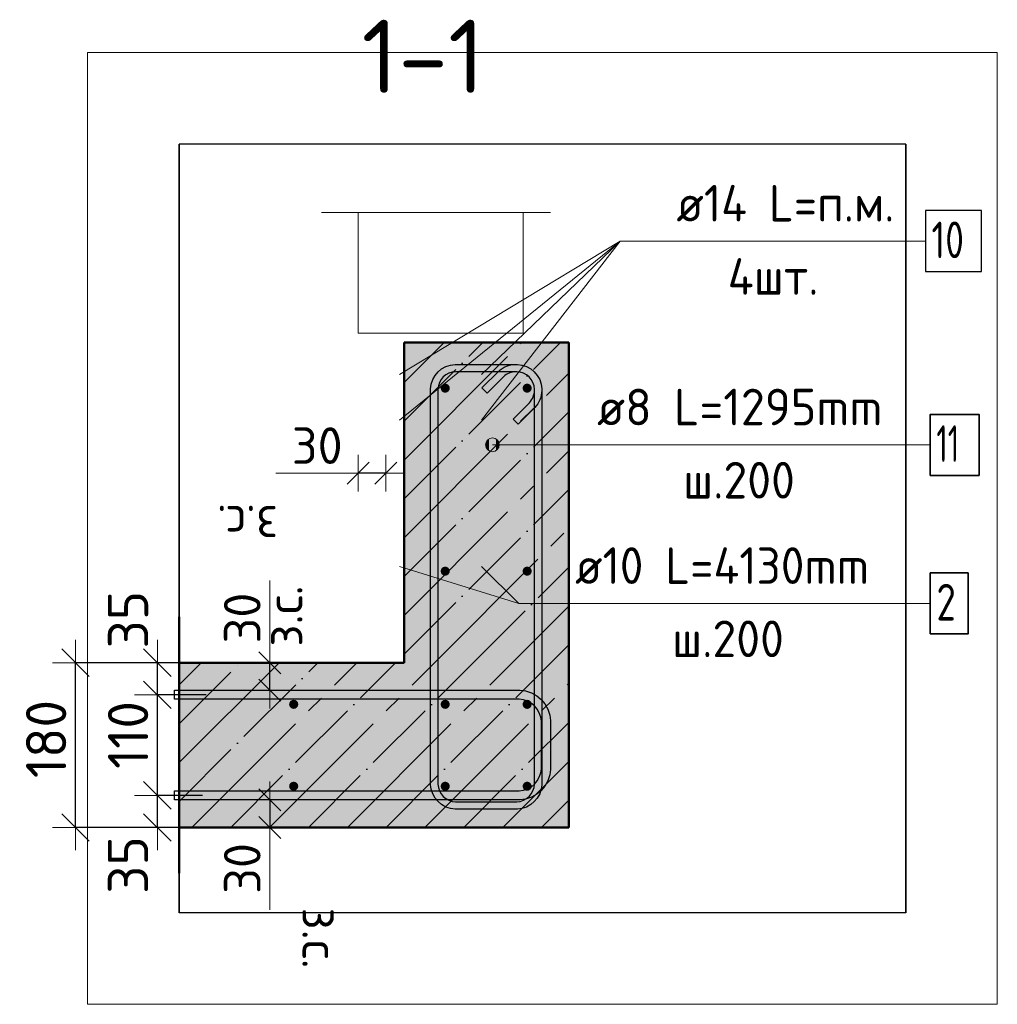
# Model space of a CAD drawing. Header units: millimetres. Extents: x -30645 to 44626, y 46540 to 77351.
# Tile 84 of 84: x 43558 to 44626, y 76197 to 77273. Entities that reach past the tile are written whole.
import ezdxf

# ---------------------------------------------------------------- set-up
doc = ezdxf.new("R2010")
doc.units = ezdxf.units.MM
doc.header["$PDMODE"] = 65
doc.linetypes.add('______11', pattern=[100, 80, -10, 0, -10])
doc.linetypes.add('______5', pattern=[220, 160, -20, 20, -20])
for name, color, linetype, lineweight in [('Standard', 7, 'Continuous', 25), ('Арм.стержн. Арматура края', 96, 'Continuous', 35), ('Арм.стержн. вертикальными 1', 22, 'Continuous', 35), ('Арм.стержн. Доп. арматура', 180, 'Continuous', 35), ('Арм.стержн. Хомут', 240, 'Continuous', 35), ('Размерная линия_ общее', 7, 'Continuous', 13), ('Размерная линия_ общее_1', 7, 'Continuous', 13)]:
    doc.layers.add(name, color=color, linetype=linetype, lineweight=lineweight)
doc.styles.add('ISOCPEUR', font='ISOCPEUR')
doc.dimstyles.new('DIMSTYLE_3', dxfattribs={"dimtxt": 44, "dimasz": 50, "dimexe": 0, "dimexo": 0, "dimgap": 22, "dimtad": 2, "dimdec": 0, "dimrnd": 5, "dimzin": 12, "dimdsep": 46, "dimtxsty": 'ISOCPEUR', "dimblk1": 'ALL_ML_STRICH', "dimblk2": 'ALL_ML_STRICH', "dimsah": 1, "dimcen": 0, "dimclrd": 7, "dimclre": 256, "dimclrt": 7, "dimadec": 0, "dimazin": 0, "dimtfac": 1, "dimtdec": 0, "dimtix": 1, "dimtmove": 2, "dimatfit": 3, "dimfxl": 0, "dimtzin": 0, "dimlwd": 0, "dimlwe": -3, "dimarcsym": 0})
doc.dimstyles.new('DIMSTYLE_7', dxfattribs={"dimtxt": 40, "dimasz": 40, "dimexe": 0, "dimexo": 0.001, "dimgap": 20, "dimtad": 2, "dimdec": 0, "dimrnd": 5, "dimzin": 12, "dimdsep": 46, "dimtxsty": 'ISOCPEUR', "dimblk1": 'ALL_ML_STRICH', "dimblk2": 'ALL_ML_STRICH', "dimsah": 1, "dimcen": 0, "dimse1": 1, "dimse2": 1, "dimclrd": 7, "dimclre": 256, "dimclrt": 7, "dimadec": 0, "dimazin": 0, "dimtfac": 1, "dimtdec": 0, "dimtix": 1, "dimtmove": 2, "dimatfit": 3, "dimfxl": 0, "dimtvp": 1.2, "dimtzin": 0, "dimlwd": 0, "dimlwe": -3, "dimarcsym": 0})
doc.dimstyles.new('DIMSTYLE_8', dxfattribs={"dimtxt": 44, "dimasz": 50, "dimexe": 0, "dimexo": 0, "dimgap": 22, "dimtad": 2, "dimdec": 0, "dimrnd": 5, "dimzin": 12, "dimdsep": 46, "dimtxsty": 'ISOCPEUR', "dimblk1": 'ALL_ML_STRICH', "dimblk2": 'ALL_ML_STRICH', "dimsah": 1, "dimcen": 0, "dimclrd": 7, "dimclre": 256, "dimclrt": 7, "dimadec": 0, "dimazin": 0, "dimtfac": 1, "dimtdec": 0, "dimtix": 1, "dimtmove": 2, "dimatfit": 3, "dimfxl": 0, "dimtvp": 1.2, "dimtzin": 0, "dimlwd": 0, "dimlwe": -3, "dimarcsym": 0})

# ---------------------------------------------------------------- blocks, each defined once
blk = doc.blocks.new('ALL_ML_STRICH')
at = {"color": 0, "linetype": 'ByBlock', "lineweight": -2}
for p, q in [((0, -0.5), (0, 0.5)), ((-0.3, -0.3), (0.3, 0.3)), ((-1, 0), (0.5, 0))]:
    blk.add_line(p, q, dxfattribs=at)
blk = doc.blocks.new('*D29')
at = {"layer": 'DEFPOINTS', "color": 7, "linetype": 'Continuous', "lineweight": 13, "transparency": 33554687}
for p in [(43777.7, 76424.9), (43708.5, 76389.9), (43795.6, 76389.9)]:
    blk.add_point(p, dxfattribs=at)
at = {"layer": 'Размерная линия_ общее', "color": 253, "linetype": 'Continuous', "lineweight": -2, "true_color": 0xa0a0a0, "transparency": 33554687}
for p, q in [((43757.7, 76424.9), (43708.5, 76424.9)), ((43775.6, 76389.9), (43708.5, 76389.9))]:
    blk.add_line(p, q, dxfattribs=at)
at = {"layer": 'Размерная линия_ общее', "color": 7, "linetype": 'Continuous', "lineweight": -2, "transparency": 33554687}
blk.add_line((43708.5, 76389.9), (43708.5, 76424.9), dxfattribs=at)
at = {"layer": 'Размерная линия_ общее', "color": 7, "linetype": 'Continuous', "lineweight": 13, "transparency": 33554687, "xscale": 50, "yscale": 50, "zscale": 50}
for p, rotation in [((43708.5, 76424.9), 90), ((43708.5, 76389.9), 270)]:
    blk.add_blockref('ALL_ML_STRICH', p, dxfattribs=dict(at, rotation=rotation))
at = {"layer": 'Размерная линия_ общее', "color": 7, "linetype": 'Continuous', "lineweight": 13, "transparency": 33554687, "insert": (43676.4, 76348.8), "char_height": 44, "width": 88, "attachment_point": 5, "rotation": 90, "style": 'ISOCPEUR'}
blk.add_mtext('\\A1;{35}', dxfattribs=at)
blk = doc.blocks.new('*D30')
at = {"layer": 'DEFPOINTS', "color": 7, "linetype": 'Continuous', "lineweight": 13, "transparency": 33554687}
for p in [(43781.8, 76534.9), (43708.5, 76424.9), (43777.7, 76424.9)]:
    blk.add_point(p, dxfattribs=at)
at = {"layer": 'Размерная линия_ общее', "color": 253, "linetype": 'Continuous', "lineweight": -2, "true_color": 0xa0a0a0, "transparency": 33554687}
for p, q in [((43761.8, 76534.9), (43708.5, 76534.9)), ((43757.7, 76424.9), (43708.5, 76424.9))]:
    blk.add_line(p, q, dxfattribs=at)
at = {"layer": 'Размерная линия_ общее', "color": 7, "linetype": 'Continuous', "lineweight": -2, "transparency": 33554687}
blk.add_line((43708.5, 76424.9), (43708.5, 76534.9), dxfattribs=at)
at = {"layer": 'Размерная линия_ общее', "color": 7, "linetype": 'Continuous', "lineweight": 13, "transparency": 33554687, "xscale": 50, "yscale": 50, "zscale": 50}
for p, rotation in [((43708.5, 76534.9), 90), ((43708.5, 76424.9), 270)]:
    blk.add_blockref('ALL_ML_STRICH', p, dxfattribs=dict(at, rotation=rotation))
at = {"layer": 'Размерная линия_ общее', "color": 7, "linetype": 'Continuous', "lineweight": 13, "transparency": 33554687, "insert": (43676.5, 76490.9), "char_height": 44, "width": 132, "attachment_point": 5, "rotation": 90, "style": 'ISOCPEUR'}
blk.add_mtext('\\A1;{110}', dxfattribs=at)
blk = doc.blocks.new('*D31')
at = {"layer": 'DEFPOINTS', "color": 7, "linetype": 'Continuous', "lineweight": 13, "transparency": 33554687}
for p in [(43787.6, 76569.9), (43708.5, 76534.9), (43781.8, 76534.9)]:
    blk.add_point(p, dxfattribs=at)
at = {"layer": 'Размерная линия_ общее', "color": 253, "linetype": 'Continuous', "lineweight": -2, "true_color": 0xa0a0a0, "transparency": 33554687}
for p, q in [((43767.6, 76569.9), (43708.5, 76569.9)), ((43761.8, 76534.9), (43708.5, 76534.9))]:
    blk.add_line(p, q, dxfattribs=at)
at = {"layer": 'Размерная линия_ общее', "color": 7, "linetype": 'Continuous', "lineweight": -2, "transparency": 33554687}
blk.add_line((43708.5, 76534.9), (43708.5, 76569.9), dxfattribs=at)
at = {"layer": 'Размерная линия_ общее', "color": 7, "linetype": 'Continuous', "lineweight": 13, "transparency": 33554687, "xscale": 50, "yscale": 50, "zscale": 50}
for p, rotation in [((43708.5, 76569.9), 90), ((43708.5, 76534.9), 270)]:
    blk.add_blockref('ALL_ML_STRICH', p, dxfattribs=dict(at, rotation=rotation))
at = {"layer": 'Размерная линия_ общее', "color": 7, "linetype": 'Continuous', "lineweight": 13, "transparency": 33554687, "insert": (43676.5, 76616.9), "char_height": 44, "width": 88, "attachment_point": 5, "rotation": 90, "style": 'ISOCPEUR'}
blk.add_mtext('\\A1;{35}', dxfattribs=at)
blk = doc.blocks.new('*D32')
at = {"layer": 'DEFPOINTS', "color": 7, "linetype": 'Continuous', "lineweight": 13, "transparency": 33554687}
for p in [(43782.1, 76569.9), (43619, 76389.9), (43775.6, 76389.9)]:
    blk.add_point(p, dxfattribs=at)
at = {"layer": 'Размерная линия_ общее', "color": 253, "linetype": 'Continuous', "lineweight": -2, "true_color": 0xa0a0a0, "transparency": 33554687}
for p, q in [((43762.1, 76569.9), (43619, 76569.9)), ((43755.6, 76389.9), (43619, 76389.9))]:
    blk.add_line(p, q, dxfattribs=at)
at = {"layer": 'Размерная линия_ общее', "color": 7, "linetype": 'Continuous', "lineweight": -2, "transparency": 33554687}
blk.add_line((43619, 76389.9), (43619, 76569.9), dxfattribs=at)
at = {"layer": 'Размерная линия_ общее', "color": 7, "linetype": 'Continuous', "lineweight": 13, "transparency": 33554687, "xscale": 50, "yscale": 50, "zscale": 50}
for p, rotation in [((43619, 76569.9), 90), ((43619, 76389.9), 270)]:
    blk.add_blockref('ALL_ML_STRICH', p, dxfattribs=dict(at, rotation=rotation))
at = {"layer": 'Размерная линия_ общее', "color": 7, "linetype": 'Continuous', "lineweight": 13, "transparency": 33554687, "insert": (43587, 76486.5), "char_height": 44, "width": 132, "attachment_point": 5, "rotation": 90, "style": 'ISOCPEUR'}
blk.add_mtext('\\A1;{180}', dxfattribs=at)
blk = doc.blocks.new('*D36')
at = {"layer": 'DEFPOINTS', "color": 7, "linetype": 'Continuous', "lineweight": 13, "transparency": 33554687}
for p in [(43822.5, 76569.9), (43822.5, 76539.9), (43831.2, 76539.9)]:
    blk.add_point(p, dxfattribs=at)
at = {"layer": 'Размерная линия_ общее_1', "color": 7, "linetype": 'Continuous', "lineweight": -2, "transparency": 33554687}
blk.add_line((43831.2, 76539.9), (43831.2, 76569.9), dxfattribs=at)
at = {"layer": 'Размерная линия_ общее_1', "color": 7, "linetype": 'Continuous', "lineweight": 13, "transparency": 33554687, "xscale": 40, "yscale": 40, "zscale": 40}
for p, rotation in [((43831.2, 76569.9), 90), ((43831.2, 76539.9), 270)]:
    blk.add_blockref('ALL_ML_STRICH', p, dxfattribs=dict(at, rotation=rotation))
at = {"layer": 'Размерная линия_ общее_1', "color": 7, "linetype": 'Continuous', "lineweight": 13, "transparency": 33554687, "insert": (43826.9, 76587.5), "char_height": 40, "width": 2, "attachment_point": 1, "rotation": 90, "line_spacing_factor": 0.60241, "style": 'ISOCPEUR'}
blk.add_mtext('з.с.', dxfattribs=at)
at = {"layer": 'Размерная линия_ общее_1', "color": 7, "linetype": 'Continuous', "lineweight": 13, "transparency": 33554687, "insert": (43801.2, 76618.7), "char_height": 40, "width": 80, "attachment_point": 5, "rotation": 90, "style": 'ISOCPEUR'}
blk.add_mtext('\\A1;{30}', dxfattribs=at)
blk = doc.blocks.new('*D37')
at = {"layer": 'DEFPOINTS', "color": 7, "linetype": 'Continuous', "lineweight": 13, "transparency": 33554687}
for p in [(43822.5, 76419.9), (43831.2, 76419.9), (43822.5, 76389.9)]:
    blk.add_point(p, dxfattribs=at)
at = {"layer": 'Размерная линия_ общее_1', "color": 7, "linetype": 'Continuous', "lineweight": -2, "transparency": 33554687}
blk.add_line((43831.2, 76419.9), (43831.2, 76389.9), dxfattribs=at)
at = {"layer": 'Размерная линия_ общее_1', "color": 7, "linetype": 'Continuous', "lineweight": 13, "transparency": 33554687, "xscale": 40, "yscale": 40, "zscale": 40}
for p, rotation in [((43831.2, 76419.9), 90), ((43831.2, 76389.9), 270)]:
    blk.add_blockref('ALL_ML_STRICH', p, dxfattribs=dict(at, rotation=rotation))
at = {"layer": 'Размерная линия_ общее_1', "color": 7, "linetype": 'Continuous', "lineweight": 13, "transparency": 33554687, "insert": (43801.2, 76345.1), "char_height": 40, "width": 80, "attachment_point": 5, "rotation": 90, "style": 'ISOCPEUR'}
blk.add_mtext('\\A1;{30}', dxfattribs=at)
at = {"layer": 'Размерная линия_ общее_1', "color": 7, "linetype": 'Continuous', "lineweight": 13, "transparency": 33554687, "insert": (43906.9, 76302.3), "char_height": 40, "width": 2, "attachment_point": 1, "rotation": 270, "line_spacing_factor": 0.60241, "style": 'ISOCPEUR'}
blk.add_mtext('з.с.', dxfattribs=at)
blk = doc.blocks.new('*D38')
at = {"layer": 'DEFPOINTS', "color": 7, "linetype": 'Continuous', "lineweight": 13, "transparency": 33554687}
for p in [(43927.9, 76785.9), (43957.9, 76785.9), (43957.9, 76777.1)]:
    blk.add_point(p, dxfattribs=at)
at = {"layer": 'Размерная линия_ общее_1', "color": 7, "linetype": 'Continuous', "lineweight": -2, "transparency": 33554687}
blk.add_line((43957.9, 76777.1), (43927.9, 76777.1), dxfattribs=at)
at = {"layer": 'Размерная линия_ общее_1', "color": 7, "linetype": 'Continuous', "lineweight": 13, "transparency": 33554687, "xscale": 40, "yscale": 40, "zscale": 40}
for p, rotation in [((43927.9, 76777.1), 180), ((43957.9, 76777.1), 360)]:
    blk.add_blockref('ALL_ML_STRICH', p, dxfattribs=dict(at, rotation=rotation))
at = {"layer": 'Размерная линия_ общее_1', "color": 7, "linetype": 'Continuous', "lineweight": 13, "transparency": 33554687, "insert": (43883.1, 76807.1), "char_height": 40, "width": 80, "attachment_point": 5, "style": 'ISOCPEUR'}
blk.add_mtext('\\A1;{30}', dxfattribs=at)
at = {"layer": 'Размерная линия_ общее_1', "color": 7, "linetype": 'Continuous', "lineweight": 13, "transparency": 33554687, "insert": (43840.3, 76701.4), "char_height": 40, "width": 2, "attachment_point": 1, "rotation": 180, "line_spacing_factor": 0.60241, "style": 'ISOCPEUR'}
blk.add_mtext('з.с.', dxfattribs=at)

msp = doc.modelspace()

# ---------------------------------------------------------------- hatches: boundary and pattern name
at = {"linetype": 'Continuous', "lineweight": -3, "true_color": 0xc7c7c7, "transparency": 33554687}
msp.add_hatch(color=9, dxfattribs=at).paths.add_polyline_path([(43977.9, 76569.9), (44157.9, 76569.9), (44157.9, 76919.9), (43977.9, 76919.9)])
at = {"layer": 'Standard', "linetype": 'Continuous', "lineweight": -3, "true_color": 0xc7c7c7, "transparency": 33554687}
msp.add_hatch(color=9, dxfattribs=at).paths.add_polyline_path([(44157.9, 76389.9), (44157.9, 76569.9), (43732.2, 76569.9), (43732.2, 76389.9)])
at = {"layer": 'Арм.стержн. вертикальными 1', "linetype": 'Continuous', "lineweight": 50, "transparency": 33554687}
for points in [[(44027.9, 76869.9), (44027.5, 76871.8), (44026.4, 76873.5), (44024.8, 76874.5), (44022.9, 76874.9), (44021, 76874.5), (44019.3, 76873.5), (44018.3, 76871.8), (44017.9, 76869.9), (44018.3, 76868), (44019.3, 76866.4), (44021, 76865.3), (44022.9, 76864.9), (44024.8, 76865.3), (44026.4, 76866.4), (44027.5, 76868)], [(44117.4, 76869.9), (44117, 76871.8), (44115.9, 76873.5), (44114.3, 76874.5), (44112.4, 76874.9), (44110.5, 76874.5), (44108.9, 76873.5), (44107.8, 76871.8), (44107.4, 76869.9), (44107.8, 76868), (44108.9, 76866.4), (44110.5, 76865.3), (44112.4, 76864.9), (44114.3, 76865.3), (44115.9, 76866.4), (44117, 76868)], [(44027.9, 76669.9), (44027.5, 76671.8), (44026.4, 76673.5), (44024.8, 76674.5), (44022.9, 76674.9), (44021, 76674.5), (44019.3, 76673.5), (44018.3, 76671.8), (44017.9, 76669.9), (44018.3, 76668), (44019.3, 76666.4), (44021, 76665.3), (44022.9, 76664.9), (44024.8, 76665.3), (44026.4, 76666.4), (44027.5, 76668)], [(44117.4, 76669.9), (44117, 76671.8), (44115.9, 76673.5), (44114.3, 76674.5), (44112.4, 76674.9), (44110.5, 76674.5), (44108.9, 76673.5), (44107.8, 76671.8), (44107.4, 76669.9), (44107.8, 76668), (44108.9, 76666.4), (44110.5, 76665.3), (44112.4, 76664.9), (44114.3, 76665.3), (44115.9, 76666.4), (44117, 76668)], [(43862.4, 76524.4), (43862, 76526.3), (43860.9, 76528), (43859.3, 76529), (43857.4, 76529.4), (43855.5, 76529), (43853.8, 76528), (43852.8, 76526.3), (43852.4, 76524.4), (43852.8, 76522.5), (43853.8, 76520.9), (43855.5, 76519.8), (43857.4, 76519.4), (43859.3, 76519.8), (43860.9, 76520.9), (43862, 76522.5)], [(44027.9, 76524.4), (44027.5, 76526.3), (44026.4, 76528), (44024.8, 76529), (44022.9, 76529.4), (44021, 76529), (44019.3, 76528), (44018.3, 76526.3), (44017.9, 76524.4), (44018.3, 76522.5), (44019.3, 76520.9), (44021, 76519.8), (44022.9, 76519.4), (44024.8, 76519.8), (44026.4, 76520.9), (44027.5, 76522.5)], [(44117.4, 76524.4), (44117, 76526.3), (44115.9, 76528), (44114.3, 76529), (44112.4, 76529.4), (44110.5, 76529), (44108.9, 76528), (44107.8, 76526.3), (44107.4, 76524.4), (44107.8, 76522.5), (44108.9, 76520.9), (44110.5, 76519.8), (44112.4, 76519.4), (44114.3, 76519.8), (44115.9, 76520.9), (44117, 76522.5)], [(43862.4, 76434.9), (43862, 76436.8), (43860.9, 76438.4), (43859.3, 76439.5), (43857.4, 76439.9), (43855.5, 76439.5), (43853.8, 76438.4), (43852.8, 76436.8), (43852.4, 76434.9), (43852.8, 76433), (43853.8, 76431.4), (43855.5, 76430.3), (43857.4, 76429.9), (43859.3, 76430.3), (43860.9, 76431.4), (43862, 76433)], [(44027.9, 76434.9), (44027.5, 76436.8), (44026.4, 76438.4), (44024.8, 76439.5), (44022.9, 76439.9), (44021, 76439.5), (44019.3, 76438.4), (44018.3, 76436.8), (44017.9, 76434.9), (44018.3, 76433), (44019.3, 76431.4), (44021, 76430.3), (44022.9, 76429.9), (44024.8, 76430.3), (44026.4, 76431.4), (44027.5, 76433)], [(44117.4, 76434.9), (44117, 76436.8), (44115.9, 76438.4), (44114.3, 76439.5), (44112.4, 76439.9), (44110.5, 76439.5), (44108.9, 76438.4), (44107.8, 76436.8), (44107.4, 76434.9), (44107.8, 76433), (44108.9, 76431.4), (44110.5, 76430.3), (44112.4, 76429.9), (44114.3, 76430.3), (44115.9, 76431.4), (44117, 76433)]]:
    msp.add_hatch(color=4, dxfattribs=at).paths.add_polyline_path(points)
at = {"layer": 'Арм.стержн. Доп. арматура', "linetype": 'Continuous', "lineweight": 50, "transparency": 33554687}
for points in [[(44029.9, 76859.9), (44029.3, 76862.6), (44027.8, 76864.9), (44025.6, 76866.4), (44022.9, 76866.9), (44020.2, 76866.4), (44017.9, 76864.9), (44016.4, 76862.6), (44015.9, 76859.9), (44016.4, 76857.2), (44017.9, 76855), (44020.2, 76853.5), (44022.9, 76852.9), (44025.6, 76853.5), (44027.8, 76855), (44029.3, 76857.2)], [(44119.4, 76859.9), (44118.9, 76862.6), (44117.4, 76864.9), (44115.1, 76866.4), (44112.4, 76866.9), (44109.7, 76866.4), (44107.5, 76864.9), (44105.9, 76862.6), (44105.4, 76859.9), (44105.9, 76857.2), (44107.5, 76855), (44109.7, 76853.5), (44112.4, 76852.9), (44115.1, 76853.5), (44117.4, 76855), (44118.9, 76857.2)], [(44029.9, 76809.9), (44029.3, 76812.6), (44027.8, 76814.9), (44025.6, 76816.4), (44022.9, 76816.9), (44020.2, 76816.4), (44017.9, 76814.9), (44016.4, 76812.6), (44015.9, 76809.9), (44016.4, 76807.2), (44017.9, 76805), (44020.2, 76803.5), (44022.9, 76802.9), (44025.6, 76803.5), (44027.8, 76805), (44029.3, 76807.2)], [(44119.4, 76809.9), (44118.9, 76812.6), (44117.4, 76814.9), (44115.1, 76816.4), (44112.4, 76816.9), (44109.7, 76816.4), (44107.5, 76814.9), (44105.9, 76812.6), (44105.4, 76809.9), (44105.9, 76807.2), (44107.5, 76805), (44109.7, 76803.5), (44112.4, 76802.9), (44115.1, 76803.5), (44117.4, 76805), (44118.9, 76807.2)]]:
    msp.add_hatch(color=7, dxfattribs=at).paths.add_polyline_path(points)
at = {"layer": 'Арм.стержн. Хомут', "linetype": 'Continuous', "lineweight": 13, "transparency": 33554687}
for points in [[(44068, 76804.2), (44068, 76811.7), (44066.9, 76808)], [(44070.7, 76801.5), (44070.7, 76814.4), (44068, 76811.7)], [(44070.7, 76801.5), (44068, 76811.7), (44068, 76804.2)], [(44074.4, 76800.5), (44074.4, 76815.5), (44070.7, 76814.4)], [(44074.4, 76800.5), (44070.7, 76814.4), (44070.7, 76801.5)], [(44078.2, 76801.5), (44078.2, 76814.4), (44074.4, 76815.5)], [(44078.2, 76801.5), (44074.4, 76815.5), (44074.4, 76800.5)], [(44080.9, 76804.2), (44080.9, 76811.7), (44078.2, 76814.4)], [(44080.9, 76804.2), (44078.2, 76814.4), (44078.2, 76801.5)], [(44080.9, 76811.7), (44080.9, 76804.2), (44081.9, 76808)]]:
    msp.add_hatch(color=7, dxfattribs=at).paths.add_polyline_path(points)

# ---------------------------------------------------------------- linework, layer by layer
at = {"color": 253, "linetype": '______11', "lineweight": -3, "true_color": 0xababab, "transparency": 33554687}
for p, q in [((43977.9, 76748.8), (44149, 76919.9)), ((43977.9, 76833.7), (44064.1, 76919.9)), ((43977.9, 76918.5), (43979.3, 76919.9)), ((43977.9, 76664), (44157.9, 76844)), ((43977.9, 76579.1), (44157.9, 76759.1)), ((44053.5, 76569.9), (44157.9, 76674.3)), ((44138.4, 76569.9), (44157.9, 76589.4))]:
    msp.add_line(p, q, dxfattribs=at)
at = {"color": 253, "linetype": '______5', "lineweight": -3, "true_color": 0xababab, "transparency": 33554687}
for p, q in [((43977.9, 76791.3), (44106.5, 76919.9)), ((43977.9, 76876.1), (44021.7, 76919.9)), ((43977.9, 76706.4), (44157.9, 76886.4)), ((43977.9, 76621.5), (44157.9, 76801.5)), ((44011.1, 76569.9), (44157.9, 76716.7)), ((44096, 76569.9), (44157.9, 76631.8))]:
    msp.add_line(p, q, dxfattribs=at)
at = {"color": 7, "linetype": 'Continuous', "lineweight": 50, "transparency": 33554687}
for p, q in [((43977.9, 76919.9), (43977.9, 76569.9)), ((44157.9, 76919.9), (43977.9, 76919.9)), ((44157.9, 76569.9), (44157.9, 76919.9))]:
    msp.add_line(p, q, dxfattribs=at)
at = {"layer": 'Standard', "color": 52, "linetype": 'Continuous', "lineweight": -3, "transparency": 33554687}
for p, q in [((44525.9, 77136.6), (43732.2, 77136.6)), ((44525.9, 77136.6), (43732.2, 77136.6)), ((43732.2, 77136.6), (43732.2, 76296.6)), ((43732.2, 76296.6), (43732.2, 77136.6)), ((44525.9, 77136.6), (44525.9, 76296.6)), ((44525.9, 76296.6), (44525.9, 77136.6)), ((44525.9, 76296.6), (43732.2, 76296.6)), ((44525.9, 76296.6), (43732.2, 76296.6))]:
    msp.add_line(p, q, dxfattribs=at)
at = {"layer": 'Standard', "color": 7, "linetype": 'Continuous', "lineweight": 13, "transparency": 33554687}
for p, q in [((43887.9, 77061.7), (44137.9, 77061.7)), ((43927.9, 76777.1), (43837.9, 76777.1)), ((43972.9, 76674.9), (44103.4, 76634.6)), ((43831.2, 76569.9), (43831.2, 76659.9)), ((43831.2, 76389.9), (43831.2, 76299.9))]:
    msp.add_line(p, q, dxfattribs=at)
at = {"layer": 'Standard', "color": 7, "linetype": 'Continuous', "lineweight": 50, "transparency": 33554687}
for p, q in [((43732.2, 76339.9), (43732.2, 76619.9)), ((43977.9, 76569.9), (43732.2, 76569.9)), ((44157.9, 76389.9), (44157.9, 76569.9)), ((43732.2, 76389.9), (44157.9, 76389.9))]:
    msp.add_line(p, q, dxfattribs=at)
at = {"layer": 'Standard', "color": 253, "linetype": '______11', "lineweight": -3, "true_color": 0xababab, "transparency": 33554687}
for p, q in [((43732.2, 76503.1), (43799, 76569.9)), ((43732.2, 76418.3), (43883.8, 76569.9)), ((43788.7, 76389.9), (43968.7, 76569.9)), ((43873.5, 76389.9), (44053.5, 76569.9)), ((43958.4, 76389.9), (44138.4, 76569.9)), ((44043.2, 76389.9), (44157.9, 76504.6)), ((44128.1, 76389.9), (44157.9, 76419.7))]:
    msp.add_line(p, q, dxfattribs=at)
at = {"layer": 'Standard', "color": 253, "linetype": '______5', "lineweight": -3, "true_color": 0xababab, "transparency": 33554687}
for p, q in [((43732.2, 76545.6), (43756.5, 76569.9)), ((43732.2, 76460.7), (43841.4, 76569.9)), ((43746.3, 76389.9), (43926.3, 76569.9)), ((43831.1, 76389.9), (44011.1, 76569.9)), ((43916, 76389.9), (44096, 76569.9)), ((44000.8, 76389.9), (44157.9, 76547)), ((44085.7, 76389.9), (44157.9, 76462.1))]:
    msp.add_line(p, q, dxfattribs=at)
at = {"layer": 'Standard', "color": 7, "linetype": 'Continuous', "lineweight": 13, "transparency": 33554687}
msp.add_lwpolyline([(43632.2, 76196.6), (44625.9, 76196.6), (44625.9, 77236.6), (43632.2, 77236.6), (43632.2, 76196.6)], dxfattribs=at)
msp.add_lwpolyline([(43927.9, 76929.9), (44107.9, 76929.9), (44107.9, 77061.7), (43927.9, 77061.7), (43927.9, 76929.9)], close=True, dxfattribs=at)
at = {"layer": 'Арм.стержн. Арматура края', "color": 4, "linetype": 'Continuous', "lineweight": 25, "transparency": 33554687}
msp.add_lwpolyline([(43727.2, 76429.9), (44103.8, 76429.9), (44108.4, 76430.5), (44112.9, 76432.1), (44117.1, 76434.4), (44120.5, 76437.3), (44123.4, 76440.7), (44125.7, 76444.9), (44127.3, 76449.4), (44127.9, 76454), (44127.9, 76505.9), (44127.3, 76510.4), (44125.7, 76515), (44123.4, 76519.2), (44120.5, 76522.6), (44117.1, 76525.4), (44112.9, 76527.8), (44108.4, 76529.3), (44103.8, 76529.9), (43727.2, 76529.9), (43727.2, 76539.9), (44104.5, 76539.9), (44110.6, 76539.1), (44117, 76537), (44122.8, 76533.7), (44127.6, 76529.7), (44131.7, 76524.9), (44134.9, 76519), (44137, 76512.7), (44137.9, 76506.6), (44137.9, 76453.3), (44137, 76447.2), (44134.9, 76440.8), (44131.7, 76435), (44127.6, 76430.2), (44122.8, 76426.1), (44117, 76422.9), (44110.6, 76420.8), (44104.5, 76419.9), (43727.2, 76419.9), (43727.2, 76429.9)], dxfattribs=at)
at = {"layer": 'Арм.стержн. вертикальными 1', "color": 7, "linetype": 'Continuous', "lineweight": 13, "transparency": 33554687}
for q in [(44062.4, 76674.9), (44552.7, 76634.6)]:
    msp.add_line((44103.4, 76634.6), q, dxfattribs=at)
at = {"layer": 'Арм.стержн. вертикальными 1', "color": 7, "linetype": 'Continuous', "lineweight": 35, "transparency": 33554687}
msp.add_lwpolyline([(44552.7, 76601.3), (44594, 76601.3), (44594, 76668), (44552.7, 76668), (44552.7, 76601.3)], dxfattribs=at)
at = {"layer": 'Арм.стержн. Доп. арматура', "color": 7, "linetype": 'Continuous', "lineweight": 13, "transparency": 33554687}
for q in [(43972.9, 76834.9), (43972.9, 76884.9), (44062.4, 76834.9), (44062.4, 76884.9), (44547.4, 77030.6)]:
    msp.add_line((44214, 77030.6), q, dxfattribs=at)
at = {"layer": 'Арм.стержн. Доп. арматура', "color": 7, "linetype": 'Continuous', "lineweight": 25, "transparency": 33554687}
msp.add_lwpolyline([(44547.4, 76997.3), (44608.7, 76997.3), (44608.7, 77064), (44547.4, 77064), (44547.4, 76997.3)], dxfattribs=at)
at = {"layer": 'Арм.стержн. Хомут', "color": 7, "linetype": 'Continuous', "lineweight": 13, "transparency": 33554687}
for p, q in [((44074.4, 76815.5), (44074.4, 76815.5)), ((44066.9, 76808), (44066.9, 76808)), ((44127.4, 76808), (44074.4, 76808)), ((44081.9, 76808), (44081.9, 76808)), ((44127.4, 76808), (44552.7, 76808)), ((44074.4, 76800.5), (44074.4, 76800.5))]:
    msp.add_line(p, q, dxfattribs=at)
at = {"layer": 'Арм.стержн. Хомут', "color": 40, "linetype": 'Continuous', "lineweight": 25, "transparency": 33554687}
msp.add_lwpolyline([(44097, 76836.2), (44114.8, 76854), (44116.1, 76855.5), (44117.2, 76857), (44118.1, 76858.6), (44118.9, 76860.3), (44119.5, 76862), (44120, 76863.8), (44120.3, 76865.7), (44120.4, 76867.5), (44120.4, 76868.7), (44119.9, 76872.3), (44118.7, 76876), (44116.8, 76879.3), (44114.5, 76882.1), (44111.8, 76884.3), (44108.5, 76886.2), (44104.8, 76887.4), (44101.2, 76887.9), (44034.1, 76887.9), (44030.5, 76887.4), (44026.8, 76886.2), (44023.5, 76884.3), (44020.8, 76882.1), (44018.5, 76879.3), (44016.6, 76876), (44015.4, 76872.3), (44014.9, 76868.7), (44014.9, 76437.1), (44015.4, 76433.5), (44016.6, 76429.8), (44018.5, 76426.5), (44020.8, 76423.8), (44023.5, 76421.5), (44026.8, 76419.6), (44030.5, 76418.4), (44034.1, 76417.9), (44101.2, 76417.9), (44104.8, 76418.4), (44108.5, 76419.6), (44111.8, 76421.5), (44114.5, 76423.8), (44116.8, 76426.5), (44118.7, 76429.8), (44119.9, 76433.5), (44120.4, 76437.1), (44120.4, 76868.7), (44119.9, 76872.3), (44118.7, 76876), (44116.8, 76879.3), (44114.5, 76882.1), (44111.8, 76884.3), (44108.5, 76886.2), (44104.8, 76887.4), (44101.2, 76887.9), (44100, 76887.9), (44098.1, 76887.8), (44096.3, 76887.5), (44094.5, 76887), (44092.8, 76886.4), (44091.1, 76885.6), (44089.5, 76884.7), (44088, 76883.6), (44086.5, 76882.3), (44068.7, 76864.5), (44063, 76870.1), (44081.1, 76888.2), (44083, 76889.8), (44085.1, 76891.4), (44087.4, 76892.7), (44089.7, 76893.8), (44092.1, 76894.7), (44094.6, 76895.3), (44097.2, 76895.7), (44099.7, 76895.9), (44101.7, 76895.9), (44106.6, 76895.2), (44111.7, 76893.6), (44116.4, 76890.9), (44120.2, 76887.7), (44123.4, 76883.9), (44126.1, 76879.2), (44127.7, 76874.1), (44128.4, 76869.2), (44128.4, 76436.6), (44127.7, 76431.7), (44126.1, 76426.6), (44123.4, 76421.9), (44120.2, 76418.1), (44116.4, 76414.9), (44111.7, 76412.2), (44106.6, 76410.6), (44101.7, 76409.9), (44033.6, 76409.9), (44028.7, 76410.6), (44023.6, 76412.2), (44018.9, 76414.9), (44015.1, 76418.1), (44011.9, 76421.9), (44009.2, 76426.6), (44007.6, 76431.7), (44006.9, 76436.6), (44006.9, 76869.2), (44007.6, 76874.1), (44009.2, 76879.2), (44011.9, 76883.9), (44015.1, 76887.7), (44018.9, 76890.9), (44023.6, 76893.6), (44028.7, 76895.2), (44033.6, 76895.9), (44101.7, 76895.9), (44106.6, 76895.2), (44111.7, 76893.6), (44116.4, 76890.9), (44120.2, 76887.7), (44123.4, 76883.9), (44126.1, 76879.2), (44127.7, 76874.1), (44128.4, 76869.2), (44128.4, 76867.3), (44128.2, 76864.7), (44127.8, 76862.2), (44127.2, 76859.6), (44126.3, 76857.2), (44125.2, 76854.9), (44123.9, 76852.6), (44122.3, 76850.5), (44120.7, 76848.6), (44102.6, 76830.5), (44097, 76836.2)], dxfattribs=at)
at = {"layer": 'Арм.стержн. Хомут', "color": 7, "linetype": 'Continuous', "lineweight": 35, "transparency": 33554687}
msp.add_lwpolyline([(44552.7, 76774.6), (44606, 76774.6), (44606, 76841.3), (44552.7, 76841.3), (44552.7, 76774.6)], dxfattribs=at)
at = {"layer": 'Арм.стержн. Хомут', "color": 7, "linetype": 'Continuous', "lineweight": 13, "transparency": 33554687}
msp.add_circle((44074.4, 76808), 7.5, dxfattribs=at)

# ---------------------------------------------------------------- texts
at = {"layer": 'Standard', "color": 7, "linetype": 'Continuous', "lineweight": 13, "transparency": 33554687, "insert": (43931.5, 77192.5), "char_height": 80, "width": 165.565, "attachment_point": 7, "style": 'ISOCPEUR'}
msp.add_mtext('\\A1;{\\fISOCPEUR|i0|b0;\\H80.000000;\\W1.000000;\\C7;1-1}\\P', dxfattribs=at)
at = {"layer": 'Арм.стержн. вертикальными 1', "color": 7, "linetype": 'Continuous', "lineweight": 25, "transparency": 33554687, "char_height": 40, "attachment_point": 7, "style": 'ISOCPEUR'}
for s, insert, width in [('\\W0.94;ø10 L=4130mm ', (44164.7, 76656), 386.635), ('\\W0.78;2', (44559.4, 76616), 43.521), ('\\W0.95;ш.200 ', (44270.7, 76576), 174.933)]:
    msp.add_mtext(s, dxfattribs=dict(at, insert=insert, width=width))
at = {"layer": 'Арм.стержн. Доп. арматура', "color": 7, "linetype": 'Continuous', "lineweight": 25, "transparency": 33554687, "char_height": 40, "attachment_point": 7, "style": 'ISOCPEUR'}
for s, insert, width in [('\\W0.94;ø14 L=п.м.', (44275.4, 77052), 270.67), ('\\W0.75;10', (44554, 77012), 62.971), ('\\W0.95;4шт. ', (44331.4, 76972), 158.877)]:
    msp.add_mtext(s, dxfattribs=dict(at, insert=insert, width=width))
at = {"layer": 'Арм.стержн. Хомут', "color": 7, "linetype": 'Continuous', "lineweight": 25, "transparency": 33554687, "char_height": 40, "attachment_point": 7, "style": 'ISOCPEUR'}
for s, insert, width in [('\\W0.96;ø8 L=1295mm ', (44188.7, 76829.3), 362.962), ('\\W0.62;11', (44559.4, 76789.3), 52.5), ('\\W0.95;ш.200 ', (44282.7, 76749.3), 174.933)]:
    msp.add_mtext(s, dxfattribs=dict(at, insert=insert, width=width))

# ---------------------------------------------------------------- dimensions: what is measured, and where the dimension line sits
at = {"layer": 'Размерная линия_ общее', "color": 7, "linetype": 'Continuous', "lineweight": 13, "transparency": 33554687}
for base, p1, p2, dimstyle, picture, middle in [((43708.5, 76569.9), (43761.8, 76534.9), (43767.6, 76569.9), 'DIMSTYLE_8', '*D31', (43676.5, 76616.9)), ((43619, 76569.9), (43755.6, 76389.9), (43762.1, 76569.9), 'DIMSTYLE_3', '*D32', (43587, 76486.5)), ((43708.5, 76534.9), (43757.7, 76424.9), (43761.8, 76534.9), 'DIMSTYLE_8', '*D30', (43676.5, 76490.9)), ((43708.5, 76424.9), (43775.6, 76389.9), (43757.7, 76424.9), 'DIMSTYLE_8', '*D29', (43676.4, 76348.8))]:
    dim = msp.add_linear_dim(base=base, p1=p1, p2=p2, angle=90, dimstyle=dimstyle, override={"dimpost": '<>', "dimclrd": 7, "dimclre": 253, "dimclrt": 7, "dimlwd": 0, "dimlwe": 65533}, dxfattribs=at)
    dim.commit()
    dim.dimension.update_dxf_attribs({"geometry": picture, "text_midpoint": middle, "dimtype": 160})
at = {"layer": 'Размерная линия_ общее_1', "color": 7, "linetype": 'Continuous', "lineweight": 13, "transparency": 33554687}
for base, p1, p2, angle, picture, middle in [((43927.9, 76777.1), (43957.9, 76785.9), (43927.9, 76785.9), 180, '*D38', (43883.1, 76807.1)), ((43831.2, 76569.9), (43822.5, 76539.9), (43822.5, 76569.9), 90, '*D36', (43801.2, 76618.7)), ((43831.2, 76389.9), (43822.5, 76419.9), (43822.5, 76389.9), 270, '*D37', (43801.2, 76345.1))]:
    dim = msp.add_linear_dim(base=base, p1=p1, p2=p2, angle=angle, text='<>\\Xз.с.', dimstyle='DIMSTYLE_7', override={"dimpost": '<>', "dimclrd": 7, "dimclre": 253, "dimclrt": 7, "dimlwd": 0, "dimlwe": 65533}, dxfattribs=at)
    dim.commit()
    dim.dimension.update_dxf_attribs({"geometry": picture, "text_midpoint": middle, "dimtype": 160})

doc.saveas('drawing.dxf')
